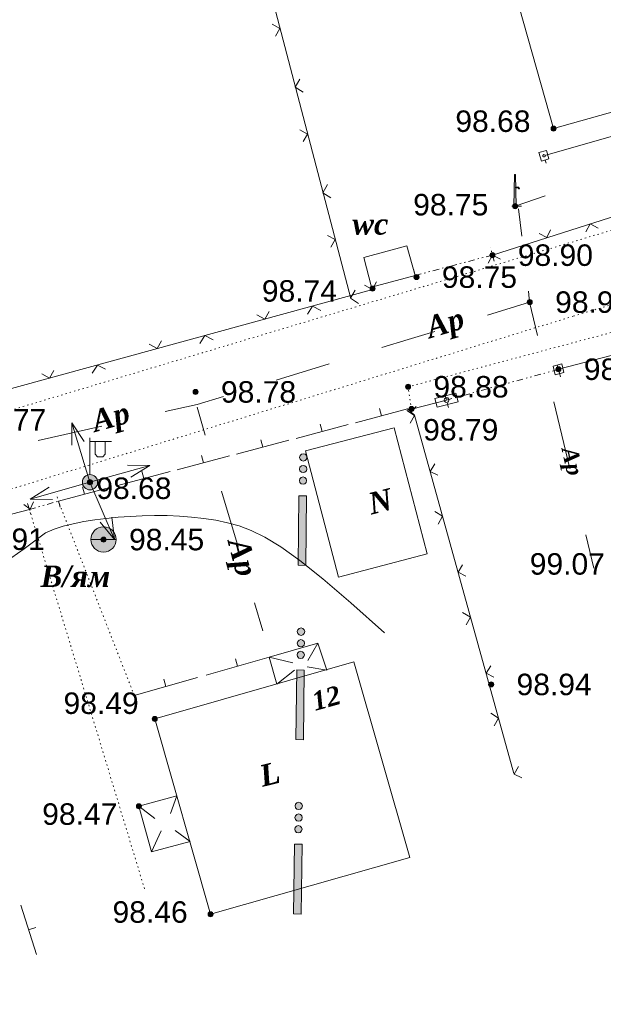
# Model space of a CAD drawing. Header units: millimetres. Extents: x 9396 to 25236, y 15106 to 31102.
# Tile 103 of 256: x 10876 to 10922, y 16327 to 16405. Entities that reach past the tile are written whole.
import ezdxf
from ezdxf.enums import TextEntityAlignment as Align

# ---------------------------------------------------------------- set-up
doc = ezdxf.new("R2010")
doc.units = ezdxf.units.MM
for name, pattern in [('DIVIDE', [1.25, 0.5, -0.25, 0, -0.25, 0, -0.25]), ('DOT', [0.25, 0, -0.25]), ('HIDDEN', [0.375, 0.25, -0.125])]:
    doc.linetypes.add(name, pattern=pattern)
for name, color, linetype, lineweight, true_color in [('1001010', 7, 'Continuous', 9, 0x000000), ('10010110', 7, 'Continuous', 20, 0xa25100), ('1070000', 7, 'DOT', 9, 0x000000), ('11113000', 7, 'Continuous', 9, 0x000000), ('2030003', 7, 'Continuous', 9, 0x000000), ('21100200', 7, 'HIDDEN', 0, 0x800080), ('3000105', 7, 'DIVIDE', 9, 0x000000), ('3000130', 7, 'Continuous', 9, 0x000000), ('3000220', 7, 'Continuous', 9, 0x000000), ('3000260', 7, 'Continuous', 9, 0x000000), ('5010210', 7, 'Continuous', 20, 0x008000), ('5010420', 7, 'Continuous', 9, 0x000000), ('5010530', 7, 'Continuous', 9, 0x000000), ('6011210', 1, 'Continuous', 9, 0xff0000)]:
    doc.layers.add(name, color=color, linetype=linetype, lineweight=lineweight, true_color=true_color)
doc.styles.add('1', font='timesbi.ttf', dxfattribs={"height": 0.00127})
doc.styles.add('10', font='timesbi.ttf', dxfattribs={"height": 0.001481})
doc.styles.add('2', font='timesbi.ttf', dxfattribs={"height": 0.001693})
doc.styles.add('3', font='timesbi.ttf', dxfattribs={"height": 0.001693})
doc.styles.add('9', font='timesbi.ttf', dxfattribs={"height": 0.001693})
doc.styles.add('F2', font='arial.ttf', dxfattribs={"height": 0.001693})

# ---------------------------------------------------------------- blocks, each defined once
blk = doc.blocks.new('SYMBOL21100200')
at = {"true_color": 0x800080}
h = blk.add_hatch(color=216, dxfattribs=at)
edge = h.paths.add_edge_path()
edge.add_arc((0, 0), 0.1, 0, 360)
at = {"color": 216, "linetype": 'Continuous', "lineweight": 0, "true_color": 0x800080}
blk.add_circle((0, 0), 0.1, dxfattribs=at)
blk = doc.blocks.new('SYMBOL5010420')
at = {"true_color": 0xffffff}
h = blk.add_hatch(color=7, dxfattribs=at)
edge = h.paths.add_edge_path()
edge.add_arc((0, 0), 0.5, 0, 360)
at = {"color": 18, "linetype": 'Continuous', "lineweight": 9, "true_color": 0x000000, "flags": 128}
blk.add_lwpolyline([(-0.5, 0), (0.5, 0)], dxfattribs=at)
at = {"color": 18, "linetype": 'Continuous', "lineweight": 9, "true_color": 0x000000}
blk.add_circle((0, 0), 0.5, dxfattribs=at)
blk = doc.blocks.new('SYMBOL5010530')
at = {"true_color": 0x000000}
for points in [[(-0.05, 0), (-0.025, 1.25), (0.025, 1.25), (0.05, 0)], [(0.025, 0.75), (0.15, 0.75), (0.175, 0.675), (0.15, 0.675), (0.125, 0.725), (0.025, 0.725)]]:
    blk.add_hatch(color=18, dxfattribs=at).paths.add_polyline_path(points)
at = {"color": 18, "linetype": 'Continuous', "lineweight": 0, "true_color": 0x000000, "flags": 128}
for points in [[(-0.05, 0), (-0.025, 1.25), (0.025, 1.25), (0.05, 0), (-0.05, 0)], [(0.025, 0.75), (0.15, 0.75), (0.175, 0.675), (0.15, 0.675), (0.125, 0.725), (0.025, 0.725), (0.025, 0.75)]]:
    blk.add_lwpolyline(points, close=True, dxfattribs=at)
blk.add_lwpolyline([(-0.125, 0), (0.25, 0)], dxfattribs=at)
blk = doc.blocks.new('SYMBOL2030003')
at = {"true_color": 0xffffff}
h = blk.add_hatch(color=7, dxfattribs=at)
edge = h.paths.add_edge_path()
edge.add_arc((0, 0), 0.3, 0, 360)
at = {"true_color": 0x000000}
h = blk.add_hatch(color=18, dxfattribs=at)
edge = h.paths.add_edge_path()
edge.add_arc((0, 0), 0.1, 0, 360)
at = {"color": 18, "linetype": 'Continuous', "lineweight": 0, "true_color": 0x000000, "flags": 128}
for points in [[(0, 0.3), (0, 1.75)], [(0, 1.6), (0.85, 1.6)], [(0.2, 1.6), (0.2, 1.1), (0.3, 1), (0.5, 1), (0.6, 1.1), (0.6, 1.6)]]:
    blk.add_lwpolyline(points, dxfattribs=at)
at = {"color": 18, "linetype": 'Continuous', "lineweight": 0, "true_color": 0x000000}
for radius in [0.3, 0.1]:
    blk.add_circle((0, 0), radius, dxfattribs=at)

msp = doc.modelspace()

# ---------------------------------------------------------------- hatches: boundary and pattern name
at = {"layer": '11113000', "true_color": 0xffffff}
h = msp.add_hatch(color=7, dxfattribs=at)
h.paths.add_polyline_path([(10897.931, 16334.177), (10898.001, 16339.677), (10897.401, 16339.677), (10897.331, 16334.187)])
h.paths.add_polyline_path([(10897.721, 16340.577), (10897.861, 16340.617), (10897.971, 16340.727), (10898.011, 16340.867), (10897.971, 16341.007), (10897.861, 16341.117), (10897.721, 16341.157), (10897.571, 16341.117), (10897.471, 16341.007), (10897.431, 16340.867), (10897.471, 16340.727), (10897.571, 16340.617)])
h.paths.add_polyline_path([(10897.731, 16341.497), (10897.871, 16341.537), (10897.981, 16341.637), (10898.021, 16341.787), (10897.981, 16341.927), (10897.871, 16342.037), (10897.731, 16342.067), (10897.591, 16342.037), (10897.481, 16341.927), (10897.441, 16341.787), (10897.481, 16341.637), (10897.591, 16341.537)])
h.paths.add_polyline_path([(10897.741, 16342.407), (10897.891, 16342.447), (10897.991, 16342.557), (10898.031, 16342.697), (10897.991, 16342.847), (10897.891, 16342.947), (10897.741, 16342.987), (10897.601, 16342.947), (10897.491, 16342.847), (10897.451, 16342.697), (10897.491, 16342.557), (10897.601, 16342.447)])
h.paths.add_polyline_path([(10898.111, 16347.917), (10898.181, 16353.407), (10897.581, 16353.417), (10897.511, 16347.927)])
h.paths.add_polyline_path([(10897.901, 16354.317), (10898.041, 16354.357), (10898.151, 16354.467), (10898.191, 16354.607), (10898.151, 16354.747), (10898.041, 16354.857), (10897.901, 16354.897), (10897.751, 16354.857), (10897.651, 16354.747), (10897.611, 16354.607), (10897.651, 16354.467), (10897.751, 16354.357)])
h.paths.add_polyline_path([(10897.911, 16355.237), (10898.051, 16355.277), (10898.161, 16355.377), (10898.201, 16355.527), (10898.161, 16355.667), (10898.051, 16355.767), (10897.911, 16355.807), (10897.771, 16355.767), (10897.661, 16355.667), (10897.621, 16355.527), (10897.661, 16355.377), (10897.771, 16355.277)])
h.paths.add_polyline_path([(10897.921, 16356.147), (10898.071, 16356.187), (10898.171, 16356.297), (10898.211, 16356.437), (10898.171, 16356.577), (10898.071, 16356.687), (10897.921, 16356.727), (10897.781, 16356.687), (10897.671, 16356.577), (10897.631, 16356.437), (10897.671, 16356.297), (10897.781, 16356.187)])
h.paths.add_polyline_path([(10898.291, 16361.657), (10898.361, 16367.147), (10897.761, 16367.157), (10897.691, 16361.667)])
h.paths.add_polyline_path([(10898.081, 16368.057), (10898.221, 16368.097), (10898.331, 16368.197), (10898.361, 16368.347), (10898.331, 16368.487), (10898.221, 16368.597), (10898.081, 16368.637), (10897.931, 16368.597), (10897.831, 16368.487), (10897.791, 16368.347), (10897.831, 16368.197), (10897.931, 16368.097)])
h.paths.add_polyline_path([(10898.091, 16368.977), (10898.231, 16369.017), (10898.341, 16369.117), (10898.381, 16369.257), (10898.341, 16369.407), (10898.231, 16369.507), (10898.091, 16369.547), (10897.951, 16369.507), (10897.841, 16369.407), (10897.801, 16369.257), (10897.841, 16369.117), (10897.951, 16369.017)])
h.paths.add_polyline_path([(10898.101, 16369.887), (10898.241, 16369.927), (10898.351, 16370.037), (10898.391, 16370.177), (10898.351, 16370.317), (10898.241, 16370.427), (10898.101, 16370.467), (10897.961, 16370.427), (10897.851, 16370.317), (10897.811, 16370.177), (10897.851, 16370.037), (10897.961, 16369.927)])

# ---------------------------------------------------------------- linework, layer by layer
at = {"layer": '1001010', "color": 253}
for p, q in [((10902.863, 16385.921), (10906.265, 16386.843)), ((10905.252, 16372.511), (10898.269, 16370.679)), ((10899.257, 16355.524), (10898.461, 16354.155)), ((10895.411, 16354.424), (10897.275, 16353.968)), ((10896.016, 16352.309), (10897.4, 16353.406)), ((10899.959, 16353.406), (10898.399, 16353.656)), ((10890.805, 16334.159), (10886.401, 16349.56)), ((10888.132, 16343.483), (10887.632, 16342.11)), ((10885.156, 16342.687), (10886.415, 16341.704)), ((10886.143, 16339.071), (10886.915, 16340.737)), ((10889.193, 16339.894), (10888.007, 16340.768))]:
    msp.add_line(p, q, dxfattribs=at)
for points in [[(10912.061, 16416.495, 0), (10917.819, 16396.093, 0), (10933.71, 16400.577, 0), (10927.951, 16420.98, 0)], [(10906.265, 16386.843, 0), (10906.906, 16384.519, 0), (10903.484, 16383.603, 0), (10902.863, 16385.921, 0)], [(10905.252, 16372.511, 0), (10907.861, 16362.568, 0), (10900.878, 16360.735, 0), (10898.269, 16370.679, 0)], [(10896.016, 16352.309, 0), (10895.411, 16354.424, 0), (10899.257, 16355.524, 0), (10899.959, 16353.406, 0)], [(10886.401, 16349.56, 0), (10902.093, 16354.047, 0), (10906.497, 16338.645, 0), (10890.805, 16334.159, 0)], [(10888.132, 16343.483, 0), (10885.156, 16342.687, 0), (10886.143, 16339.071, 0), (10889.193, 16339.894, 0)]]:
    msp.add_polyline3d(points, dxfattribs=at)
at = {"layer": '10010110'}
for points in [[(10877.805, 16364.23, 0), (10878.468, 16364.504, 3.736), (10879.193, 16364.742, 13.803), (10879.974, 16364.945, 28.487), (10880.804, 16365.116, 46.076), (10881.674, 16365.257, 64.858), (10882.579, 16365.37, 83.12), (10883.51, 16365.458, 99.149), (10884.46, 16365.524, 111.233), (10885.423, 16365.568, 118.067), (10886.393, 16365.588, 119.975), (10887.367, 16365.581, 117.689), (10888.339, 16365.543, 111.941), (10889.307, 16365.472, 103.464), (10890.264, 16365.365, 92.99), (10891.207, 16365.217, 81.25), (10892.132, 16365.026, 68.977), (10893.046, 16364.779, 56.886), (10894.004, 16364.42, 45.624), (10895.075, 16363.887, 35.819), (10896.326, 16363.113, 28.102), (10897.826, 16362.036, 23.103), (10899.641, 16360.59, 21.45), (10901.839, 16358.712, 23.773), (10904.488, 16356.337, 30.703)], [(10877.805, 16364.23, 0), (10876.123, 16362.96, 0), (10874.613, 16361.908, 0), (10873.225, 16361.046, 0), (10871.91, 16360.344, 0), (10870.616, 16359.771, 0), (10869.294, 16359.3, 0), (10867.893, 16358.9, 0), (10866.362, 16358.541, 0), (10864.659, 16358.198, 0), (10862.768, 16357.853, 0), (10860.685, 16357.493, 0), (10858.4, 16357.103, 0), (10855.907, 16356.669, 0), (10853.2, 16356.179, 0), (10850.271, 16355.617, 0), (10847.114, 16354.969, 0)]]:
    msp.add_polyline3d(points, dxfattribs=at)
at = {"layer": '1070000', "color": 253}
for p, q in [((10884.786, 16351.416), (10878.812, 16366.73)), ((10876.53, 16366.071), (10885.666, 16335.931))]:
    msp.add_line(p, q, dxfattribs=at)
for points in [[(10853.895, 16367.543, 0), (10939.579, 16393.243, 0), (10944.872, 16399.857, 0)], [(10951.814, 16375.539, 0), (10948.905, 16385.856, 0), (10947.979, 16388.105, 0), (10947.186, 16389.163, 0), (10944.937, 16389.031, 0), (10919.415, 16381.324, 0)], [(10906.626, 16373.983, 197.58), (10906.351, 16375.736, 194.174), (10943.893, 16385.783, 183.731), (10944.494, 16384.312, 185.088), (10947.118, 16385.385, 159.549), (10948.651, 16379.593, 97.133)], [(10855.772, 16361.832, 0), (10874.442, 16367.479, 0), (10919.415, 16381.324, 0)]]:
    msp.add_polyline3d(points, dxfattribs=at)
at = {"layer": '11113000', "color": 253}
for points in [[(10898.101, 16369.887, 0.925), (10898.241, 16369.927, 0.925), (10898.351, 16370.037, 0.925), (10898.391, 16370.177, 0.925), (10898.351, 16370.317, 0.925), (10898.241, 16370.427, 0.925), (10898.101, 16370.467, 0.925), (10897.961, 16370.427, 0.925), (10897.851, 16370.317, 0.925), (10897.811, 16370.177, 0.925), (10897.851, 16370.037, 0.925), (10897.961, 16369.927, 0.925), (10898.101, 16369.887, 0.925)], [(10898.091, 16368.977, 0.925), (10898.231, 16369.017, 0.925), (10898.341, 16369.117, 0.925), (10898.381, 16369.257, 0.925), (10898.341, 16369.407, 0.925), (10898.231, 16369.507, 0.925), (10898.091, 16369.547, 0.925), (10897.951, 16369.507, 0.925), (10897.841, 16369.407, 0.925), (10897.801, 16369.257, 0.925), (10897.841, 16369.117, 0.925), (10897.951, 16369.017, 0.925), (10898.091, 16368.977, 0.925)], [(10898.081, 16368.057, 0.925), (10898.221, 16368.097, 0.925), (10898.331, 16368.197, 0.925), (10898.361, 16368.347, 0.925), (10898.331, 16368.487, 0.925), (10898.221, 16368.597, 0.925), (10898.081, 16368.637, 0.925), (10897.931, 16368.597, 0.925), (10897.831, 16368.487, 0.925), (10897.791, 16368.347, 0.925), (10897.831, 16368.197, 0.925), (10897.931, 16368.097, 0.925), (10898.081, 16368.057, 0.925)], [(10898.291, 16361.657, 0.925), (10898.361, 16367.147, 0.925), (10897.761, 16367.157, 0.925), (10897.691, 16361.667, 0.925), (10898.291, 16361.657, 0.925)], [(10897.921, 16356.147, 0.925), (10898.071, 16356.187, 0.925), (10898.171, 16356.297, 0.925), (10898.211, 16356.437, 0.925), (10898.171, 16356.577, 0.925), (10898.071, 16356.687, 0.925), (10897.921, 16356.727, 0.925), (10897.781, 16356.687, 0.925), (10897.671, 16356.577, 0.925), (10897.631, 16356.437, 0.925), (10897.671, 16356.297, 0.925), (10897.781, 16356.187, 0.925), (10897.921, 16356.147, 0.925)], [(10897.911, 16355.237, 0.925), (10898.051, 16355.277, 0.925), (10898.161, 16355.377, 0.925), (10898.201, 16355.527, 0.925), (10898.161, 16355.667, 0.925), (10898.051, 16355.767, 0.925), (10897.911, 16355.807, 0.925), (10897.771, 16355.767, 0.925), (10897.661, 16355.667, 0.925), (10897.621, 16355.527, 0.925), (10897.661, 16355.377, 0.925), (10897.771, 16355.277, 0.925), (10897.911, 16355.237, 0.925)], [(10897.901, 16354.317, 0.925), (10898.041, 16354.357, 0.925), (10898.151, 16354.467, 0.925), (10898.191, 16354.607, 0.925), (10898.151, 16354.747, 0.925), (10898.041, 16354.857, 0.925), (10897.901, 16354.897, 0.925), (10897.751, 16354.857, 0.925), (10897.651, 16354.747, 0.925), (10897.611, 16354.607, 0.925), (10897.651, 16354.467, 0.925), (10897.751, 16354.357, 0.925), (10897.901, 16354.317, 0.925)], [(10898.111, 16347.917, 0.925), (10898.181, 16353.407, 0.925), (10897.581, 16353.417, 0.925), (10897.511, 16347.927, 0.925), (10898.111, 16347.917, 0.925)], [(10897.741, 16342.407, 0.925), (10897.891, 16342.447, 0.925), (10897.991, 16342.557, 0.925), (10898.031, 16342.697, 0.925), (10897.991, 16342.847, 0.925), (10897.891, 16342.947, 0.925), (10897.741, 16342.987, 0.925), (10897.601, 16342.947, 0.925), (10897.491, 16342.847, 0.925), (10897.451, 16342.697, 0.925), (10897.491, 16342.557, 0.925), (10897.601, 16342.447, 0.925), (10897.741, 16342.407, 0.925)], [(10897.731, 16341.497, 0.925), (10897.871, 16341.537, 0.925), (10897.981, 16341.637, 0.925), (10898.021, 16341.787, 0.925), (10897.981, 16341.927, 0.925), (10897.871, 16342.037, 0.925), (10897.731, 16342.067, 0.925), (10897.591, 16342.037, 0.925), (10897.481, 16341.927, 0.925), (10897.441, 16341.787, 0.925), (10897.481, 16341.637, 0.925), (10897.591, 16341.537, 0.925), (10897.731, 16341.497, 0.925)], [(10897.721, 16340.577, 0.925), (10897.861, 16340.617, 0.925), (10897.971, 16340.727, 0.925), (10898.011, 16340.867, 0.925), (10897.971, 16341.007, 0.925), (10897.861, 16341.117, 0.925), (10897.721, 16341.157, 0.925), (10897.571, 16341.117, 0.925), (10897.471, 16341.007, 0.925), (10897.431, 16340.867, 0.925), (10897.471, 16340.727, 0.925), (10897.571, 16340.617, 0.925), (10897.721, 16340.577, 0.925)], [(10897.931, 16334.177, 0.925), (10898.001, 16339.677, 0.925), (10897.401, 16339.677, 0.925), (10897.331, 16334.187, 0.925), (10897.931, 16334.177, 0.925)]]:
    msp.add_polyline3d(points, close=True, dxfattribs=at)
at = {"layer": '3000105', "color": 253}
for p, q in [((10913.129, 16385.641), (10912.849, 16386.705)), ((10906.906, 16384.519), (10913.002, 16386.125)), ((10906.779, 16385.002), (10907.059, 16383.938)), ((10918.199, 16377.117, 191.638), (10909.385, 16374.695, 197.769)), ((10918.332, 16376.635, 194.704), (10918.04, 16377.696, 194.704)), ((10909.252, 16375.177, 194.704), (10909.544, 16374.116, 194.704)), ((10878.95, 16366.249), (10878.645, 16367.306)), ((10876.391, 16366.551), (10876.696, 16365.495)), ((10876.53, 16366.071), (10878.812, 16366.73))]:
    msp.add_line(p, q, dxfattribs=at)
at = {"layer": '3000130', "color": 253}
for p, q in [((10932.672, 16398.469), (10917.113, 16393.968)), ((10917.221, 16393.377), (10917.151, 16393.617)), ((10918.351, 16376.537, 100.446), (10918.291, 16376.777, 100.446)), ((10909.385, 16374.695, 195.248), (10906.626, 16373.983, 141.235)), ((10909.531, 16374.117, 168.241), (10909.471, 16374.357, 168.241))]:
    msp.add_line(p, q, dxfattribs=at)
for points in [[(10917.261, 16394.377, 0), (10916.651, 16394.197, 0), (10916.851, 16393.527, 0), (10917.451, 16393.707, 0), (10917.261, 16394.377, 0)], [(10917.051, 16393.857, 0), (10917.101, 16393.867, 0), (10917.141, 16393.907, 0), (10917.151, 16393.947, 0), (10917.141, 16393.997, 0), (10917.101, 16394.037, 0), (10917.051, 16394.047, 0), (10917.011, 16394.037, 0), (10916.971, 16393.997, 0), (10916.961, 16393.947, 0), (10916.971, 16393.907, 0), (10917.011, 16393.867, 0), (10917.051, 16393.857, 0)], [(10918.461, 16377.547, 100.446), (10917.771, 16377.367, 100.446), (10917.941, 16376.687, 100.446), (10918.631, 16376.867, 100.446), (10918.461, 16377.547, 100.446)], [(10918.201, 16377.017, 100.446), (10918.251, 16377.027, 100.446), (10918.291, 16377.067, 100.446), (10918.301, 16377.117, 100.446), (10918.291, 16377.167, 100.446), (10918.251, 16377.207, 100.446), (10918.201, 16377.217, 100.446), (10918.151, 16377.207, 100.446), (10918.111, 16377.167, 100.446), (10918.101, 16377.117, 100.446), (10918.111, 16377.067, 100.446), (10918.151, 16377.027, 100.446), (10918.201, 16377.017, 100.446)], [(10910.121, 16375.247, 168.241), (10908.471, 16374.817, 168.241), (10908.651, 16374.147, 168.241), (10910.291, 16374.567, 168.241), (10910.121, 16375.247, 168.241)], [(10909.381, 16374.507, 168.241), (10909.481, 16374.537, 168.241), (10909.541, 16374.607, 168.241), (10909.571, 16374.697, 168.241), (10909.541, 16374.787, 168.241), (10909.481, 16374.857, 168.241), (10909.381, 16374.877, 168.241), (10909.291, 16374.857, 168.241), (10909.221, 16374.787, 168.241), (10909.201, 16374.697, 168.241), (10909.221, 16374.607, 168.241), (10909.291, 16374.537, 168.241), (10909.381, 16374.507, 168.241)]]:
    msp.add_polyline3d(points, close=True, dxfattribs=at)
msp.add_polyline3d([(10975.913, 16290.734, 2.082), (10948.651, 16379.593, 177.426), (10943.576, 16378.556, 198.81), (10942.593, 16383.46, 197.928), (10918.199, 16377.117, 191.638)], dxfattribs=at)
at = {"layer": '3000220', "color": 253}
for p, q in [((10904.261, 16373.457), (10904.111, 16374.037)), ((10906.601, 16373.747), (10907.001, 16374.187)), ((10902.201, 16372.907), (10906.321, 16373.997)), ((10906.321, 16373.997), (10906.871, 16373.497)), ((10897.531, 16371.677), (10901.641, 16372.757)), ((10899.581, 16372.217), (10899.431, 16372.797)), ((10892.851, 16370.437), (10896.961, 16371.527)), ((10894.911, 16370.977), (10894.751, 16371.557)), ((10888.171, 16369.197), (10892.291, 16370.287)), ((10890.231, 16369.747), (10890.071, 16370.327)), ((10883.491, 16367.967), (10887.611, 16369.057)), ((10885.551, 16368.507), (10885.391, 16369.087)), ((10878.811, 16366.727), (10882.931, 16367.817)), ((10880.871, 16367.277), (10880.721, 16367.857)), ((10890.441, 16353.017), (10895.411, 16354.427)), ((10892.921, 16353.717), (10892.761, 16354.297)), ((10884.781, 16351.417), (10889.761, 16352.827)), ((10887.271, 16352.117), (10887.111, 16352.697)), ((10875.851, 16334.887), (10877.081, 16330.987)), ((10876.471, 16332.937), (10877.041, 16333.117))]:
    msp.add_line(p, q, dxfattribs=at)
at = {"layer": '3000260', "color": 253}
for p, q in [((10901.834, 16382.703), (10894.102, 16412.263)), ((10913.002, 16386.125), (10932.614, 16392.387)), ((10864.922, 16372.8), (10903.48, 16383.38)), ((10906.868, 16373.5), (10914.69, 16345.266))]:
    msp.add_line(p, q, dxfattribs=at)
for points in [[(10895.901, 16403.387, 0), (10896.261, 16403.997, 0), (10895.661, 16404.327, 0)], [(10898.101, 16398.957, 0), (10897.471, 16399.367, 0), (10897.821, 16399.997, 0)], [(10898.081, 16395.067, 0), (10898.441, 16395.667, 0), (10897.841, 16395.997, 0)], [(10900.271, 16390.637, 0), (10899.651, 16391.037, 0), (10900.001, 16391.677, 0)], [(10916.691, 16387.827, 0), (10917.291, 16387.497, 0), (10917.561, 16388.107, 0)], [(10920.361, 16387.947, 0), (10920.701, 16388.587, 0), (10921.321, 16388.257, 0)], [(10900.261, 16386.737, 0), (10900.621, 16387.347, 0), (10900.021, 16387.677, 0)], [(10912.671, 16385.497, 0), (10913.011, 16386.127, 0), (10913.631, 16385.807, 0)], [(10902.451, 16382.307, 0), (10901.831, 16382.717, 0), (10902.181, 16383.347, 0)], [(10902.921, 16383.747, 0), (10903.541, 16383.397, 0), (10903.871, 16384.007, 0)], [(10898.421, 16381.477, 0), (10898.831, 16382.107, 0), (10899.481, 16381.767, 0)], [(10894.451, 16381.417, 0), (10895.071, 16381.067, 0), (10895.401, 16381.677, 0)], [(10889.951, 16379.147, 0), (10890.351, 16379.777, 0), (10891.001, 16379.437, 0)], [(10885.971, 16379.097, 0), (10886.591, 16378.747, 0), (10886.931, 16379.357, 0)], [(10881.471, 16376.827, 0), (10881.881, 16377.457, 0), (10882.531, 16377.117, 0)], [(10877.501, 16376.767, 0), (10878.121, 16376.417, 0), (10878.451, 16377.027, 0)], [(10906.251, 16373.867, 0), (10906.871, 16373.487, 0), (10906.521, 16372.867, 0)], [(10908.451, 16369.657, 0), (10908.101, 16369.067, 0), (10908.701, 16368.767, 0)], [(10876.081, 16366.467, 0), (10876.601, 16366.087, 0), (10876.841, 16366.667, 0)], [(10867.427, 16361.468, 0), (10869.828, 16363.72, 0), (10869.732, 16364.296, 0), (10876.53, 16366.071, 0)], [(10908.451, 16365.907, 0), (10909.071, 16365.537, 0), (10908.731, 16364.917, 0)], [(10910.651, 16361.707, 0), (10910.301, 16361.117, 0), (10910.901, 16360.807, 0)], [(10910.651, 16357.957, 0), (10911.281, 16357.587, 0), (10910.931, 16356.967, 0)], [(10912.861, 16353.747, 0), (10912.501, 16353.157, 0), (10913.111, 16352.857, 0)], [(10912.861, 16350.007, 0), (10913.481, 16349.627, 0), (10913.131, 16349.007, 0)], [(10915.061, 16345.797, 0), (10914.711, 16345.207, 0), (10915.311, 16344.907, 0)]]:
    msp.add_polyline3d(points, dxfattribs=at)
at = {"layer": '5010210'}
for p, q in [((10917.141, 16390.787), (10914.781, 16389.987)), ((10915.051, 16389.777), (10915.311, 16387.617)), ((10916.561, 16379.787), (10915.931, 16382.417)), ((10906.371, 16379.467), (10904.291, 16378.827)), ((10908.451, 16380.107), (10906.371, 16379.467)), ((10895.971, 16376.267), (10900.131, 16377.547)), ((10891.811, 16374.987), (10889.731, 16374.347)), ((10887.231, 16373.787), (10889.731, 16374.347)), ((10890.381, 16371.927), (10889.731, 16374.127)), ((10917.831, 16374.547), (10919.091, 16369.307)), ((10882.231, 16372.647), (10877.231, 16371.507)), ((10891.671, 16367.517), (10892.971, 16363.117)), ((10920.991, 16361.437), (10920.351, 16364.057)), ((10894.911, 16356.507), (10894.271, 16358.707))]:
    msp.add_line(p, q, dxfattribs=at)
msp.add_polyline3d([(10912.611, 16381.387, 0), (10915.931, 16382.417, 0), (10915.831, 16383.287, 0)], dxfattribs=at)
at = {"layer": '6011210'}
for q in [(10879.861, 16372.9), (10886.018, 16369.546), (10876.588, 16366.877), (10883.219, 16363.707)]:
    msp.add_line((10881.302, 16368.217), q, dxfattribs=at)
for points in [[(10879.883, 16371.128, 0), (10879.861, 16372.9, 0), (10879.861, 16372.9, 0), (10880.839, 16371.422, 0)], [(10884.246, 16369.566, 0), (10886.018, 16369.546, 0), (10886.018, 16369.546, 0), (10884.517, 16368.603, 0)], [(10878.36, 16366.861, 0), (10876.588, 16366.877, 0), (10876.588, 16366.877, 0), (10878.087, 16367.823, 0)], [(10883.014, 16365.467, 0), (10883.219, 16363.707, 0), (10883.219, 16363.707, 0), (10882.094, 16365.076, 0)]]:
    msp.add_polyline3d(points, dxfattribs=at)

# ---------------------------------------------------------------- block references
at = {"layer": '2030003', "color": 253, "xscale": 2, "yscale": 2, "zscale": 2}
msp.add_blockref('SYMBOL2030003', (10881.302, 16368.217, 191.707), dxfattribs=at)
at = {"layer": '21100200', "xscale": 2, "yscale": 2, "zscale": 2}
for p in [(10917.818, 16396.097, 197.36), (10914.778, 16389.977, 197.5), (10912.998, 16386.117, 197.8), (10907.018, 16384.385, 197.505), (10903.558, 16383.476, 197.486), (10915.938, 16382.417, 197.9), (10918.199, 16377.125, 197.771), (10906.351, 16375.743, 197.755), (10889.618, 16375.337, 197.56), (10906.626, 16373.99, 197.589), (10881.302, 16368.224, 197.351), (10882.378, 16363.697, 196.9), (10912.898, 16352.277, 197.88), (10886.398, 16349.557, 196.98), (10885.158, 16342.677, 196.94), (10890.798, 16334.157, 196.92)]:
    msp.add_blockref('SYMBOL21100200', p, dxfattribs=at)
at = {"layer": '5010420', "color": 253, "xscale": 2, "yscale": 2, "zscale": 2}
msp.add_blockref('SYMBOL5010420', (10882.37, 16363.706), dxfattribs=at)
at = {"layer": '5010530', "color": 253, "xscale": 2, "yscale": 2, "zscale": 2}
msp.add_blockref('SYMBOL5010530', (10914.778, 16389.985), dxfattribs=at)

# ---------------------------------------------------------------- texts
at = {"layer": '1001010', "color": 253, "style": '9'}
msp.add_text('wc', height=1.693, dxfattribs=at).set_placement((10901.964, 16388.582, 18.82), align=Align.MIDDLE_LEFT)
for s, rotation, p in [('N', 14.1, (10903.265, 16366.483, 62.14)), ('L', 13.7, (10894.689, 16345.023, 2.88))]:
    msp.add_text(s, height=1.693, rotation=rotation, dxfattribs=at).set_placement(p, align=Align.MIDDLE_LEFT)
at = {"layer": '1001010', "color": 1, "true_color": 0xff0000, "style": '10'}
msp.add_text('12', height=1.4813, rotation=15.5, dxfattribs=at).set_placement((10898.829, 16350.903, 0.58), align=Align.MIDDLE_LEFT)
at = {"layer": '21100200', "color": 253, "style": 'F2'}
for s, p in [('98.68', (10910.078, 16396.677, 137.98)), ('98.75', (10906.758, 16390.097, 7.28)), ('98.90', (10914.998, 16386.117, 197.8)), ('98.75', (10909.018, 16384.385, 197.505)), ('98.74', (10894.838, 16383.296, 49.566)), ('98.95', (10917.938, 16382.417, 197.9)), ('98.89', (10920.199, 16377.125, 197.771)), ('98.88', (10908.351, 16375.743, 197.755)), ('98.78', (10891.618, 16375.337, 197.56)), ('98.77', (10871.938, 16373.137, 197.54)), ('98.79', (10907.546, 16372.35, 141.069)), ('98.68', (10881.802, 16367.744, 109.791)), ('98.91', (10871.828, 16363.727, 197.816)), ('98.45', (10884.378, 16363.697, 196.9)), ('99.07', (10915.938, 16361.777)), ('98.94', (10914.898, 16352.277, 197.88)), ('98.49', (10879.218, 16350.797, 50.24)), ('98.47', (10877.538, 16342.057, 11.56)), ('98.46', (10883.078, 16334.337, 55.16))]:
    msp.add_text(s, height=1.693, dxfattribs=at).set_placement(p, align=Align.MIDDLE_LEFT)
at = {"layer": '5010210', "color": 253}
for height, rotation, style, p in [(1.693, 16.6, '3', (10907.831, 16380.362, 62.2)), (1.693, 15.6, '2', (10881.486, 16372.982, 76.96)), (1.2697, 282.6, '1', (10919.061, 16370.967)), (1.693, 284.6, '2', (10892.961, 16363.757, 27.14))]:
    msp.add_text('Ap', height=height, rotation=rotation, dxfattribs=dict(at, style=style)).set_placement(p, align=Align.MIDDLE_LEFT)
at = {"layer": '5010420', "color": 253, "style": '2'}
msp.add_text('В/ям', height=1.693, dxfattribs=at).set_placement((10877.41, 16360.806, 88.38), align=Align.MIDDLE_LEFT)

doc.saveas('drawing.dxf')
